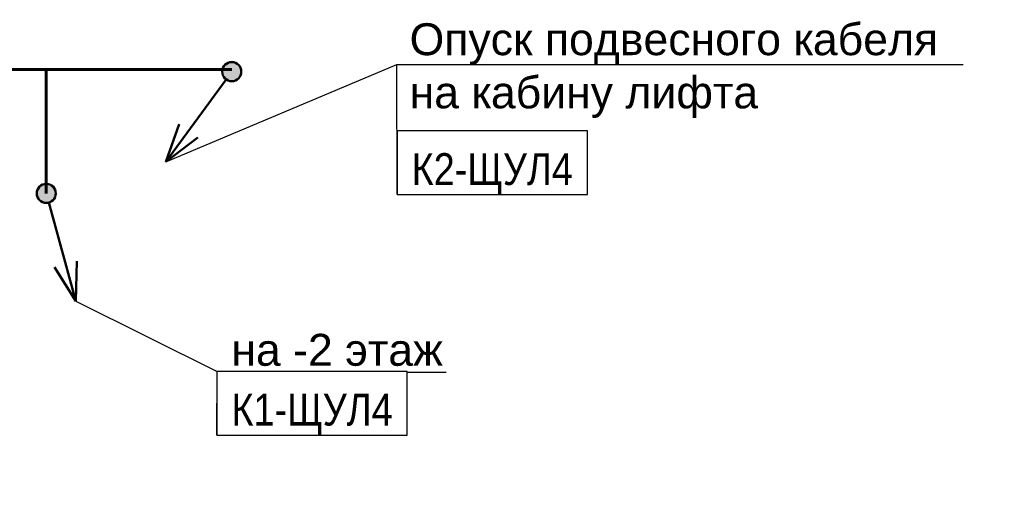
# Model space of a CAD drawing. Header units: millimetres. Extents: x -277772 to 277599, y -59564 to 282085.
# Tile 113 of 190: x -205980 to -198265, y 128696 to 132456. Entities that reach past the tile are written whole.
import ezdxf
from ezdxf import colors
from ezdxf.entities.mleader import LeaderData, LeaderLine
from ezdxf.enums import TextEntityAlignment as Align
from ezdxf.math import Vec2, Vec3

# ---------------------------------------------------------------- set-up
doc = ezdxf.new("R2018")
doc.units = ezdxf.units.MM
doc.set_wipeout_variables(frame=1)
doc.layers.add('КИП_выноска', color=6, linetype='Continuous', lineweight=25)
doc.layers.add('КИП_трасса', color=3, linetype='Continuous', lineweight=60)
doc.styles.add('CP.Text', font='arial.ttf')
doc.styles.add('GOST 2.304', font='arial.ttf', dxfattribs={"width": 0.85})
doc.linetypes.add('в трубе открыто', pattern='A,10,[133,ltypeshp.shx,S=0.75,R=0,X=-5,Y=2.5],-2.5,[130,ltypeshp.shx,S=2.5,R=-45,X=0,Y=0],-2.5', length=15)

# ---------------------------------------------------------------- blocks, each defined once
blk = doc.blocks.new('*U32')
at = {"lineweight": 50}
h = blk.add_hatch(color=256, dxfattribs=at)
h.dxf.hatch_style = 1
edge = h.paths.add_edge_path()
edge.add_arc((0, 0), 0.75, 233.8172, 593.8172)
for p, q in [((-0.443, -0.605), (-5.166, -7.062)), ((-5.166, -7.062), (-4.121, -4.11)), ((-5.166, -7.062), (-2.668, -5.172))]:
    blk.add_line(p, q, dxfattribs=at)
blk.add_circle((0, 0), 0.75, dxfattribs=at)
blk = doc.blocks.new('*U26')
at = {"color": 0, "linetype": 'Continuous', "lineweight": 30, "ltscale": 75, "width": 0.85, "flags": 104}
blk.add_attdef('ПРИМЕЧАНИЕ_1', text='', height=2.5, dxfattribs=at).set_placement((7.474, -4.088), align=Align.BOTTOM_CENTER)
at = {"color": 0, "lineweight": 30, "width": 0.85, "flags": 104}
blk.add_attdef('ПРИМЕЧАНИЕ_2', text='', height=2.5, dxfattribs=at).set_placement((7.474, -15.228), align=Align.BOTTOM_CENTER)
at = {"color": 0, "lineweight": 30, "style": 'GOST 2.304', "width": 0.85}
for tag, p in [('ИМЯ_КАБЕЛЯ_2', (7.474, -15.198)), ('ИМЯ_КАБЕЛЯ_3', (7.474, -20.198)), ('ИМЯ_КАБЕЛЯ_4', (7.474, -25.198)), ('ИМЯ_КАБЕЛЯ_5', (7.474, -30.198)), ('ИМЯ_КАБЕЛЯ_6', (7.474, -35.198)), ('ИМЯ_КАБЕЛЯ_7', (7.474, -40.198)), ('ИМЯ_КАБЕЛЯ_8', (7.474, -45.198)), ('ИМЯ_КАБЕЛЯ_9', (7.474, -50.198))]:
    blk.add_attdef(tag, text='', height=2.5, dxfattribs=at).set_placement(p, align=Align.BOTTOM_CENTER)
at = {"linetype": 'Continuous'}
blk.add_wipeout([(0.014, -5.198), (14.933, -5.198), (14.933, -10.198), (0.014, -10.198)], dxfattribs=at)
at = {"color": 0}
blk.add_line((0.014, -10.198), (0, 0), dxfattribs=at)
at = {"color": 0, "linetype": 'Continuous'}
blk.add_lwpolyline([(0.014, -10.198), (14.933, -10.198), (14.933, -5.198), (0.014, -5.198)], close=True, dxfattribs=at)
at = {"color": 0, "lineweight": 30, "style": 'GOST 2.304', "width": 0.85}
blk.add_attdef('ИМЯ_КАБЕЛЯ_1', text='', height=2.5, dxfattribs=at).set_placement((7.474, -10.198), align=Align.BOTTOM_CENTER)
blk = doc.blocks.new('_None')
blk = doc.blocks.new('*U33')
at = {"lineweight": 50}
h = blk.add_hatch(color=256, dxfattribs=at)
h.dxf.hatch_style = 1
edge = h.paths.add_edge_path()
edge.add_arc((0, 0), 0.75, -74.72241, 285.27759)
for p, q in [((0.198, -0.723), (2.306, -8.441)), ((2.306, -8.441), (2.383, -5.31)), ((2.306, -8.441), (0.647, -5.784))]:
    blk.add_line(p, q, dxfattribs=at)
blk.add_circle((0, 0), 0.75, dxfattribs=at)
blk = doc.blocks.new('*U11')
at = {"color": 0, "linetype": 'Continuous', "lineweight": 30, "ltscale": 75, "width": 0.85, "flags": 104}
blk.add_attdef('ПРИМЕЧАНИЕ_1', text='', height=2.5, dxfattribs=at).set_placement((7.46, 3.611), align=Align.BOTTOM_CENTER)
at = {"color": 0, "lineweight": 30, "width": 0.85, "flags": 104}
blk.add_attdef('ПРИМЕЧАНИЕ_2', text='', height=2.5, dxfattribs=at).set_placement((7.46, -7.53), align=Align.BOTTOM_CENTER)
at = {"color": 0, "lineweight": 30, "style": 'GOST 2.304', "width": 0.85}
for tag, p in [('ИМЯ_КАБЕЛЯ_2', (7.46, -7.5)), ('ИМЯ_КАБЕЛЯ_3', (7.46, -12.5)), ('ИМЯ_КАБЕЛЯ_4', (7.46, -17.5)), ('ИМЯ_КАБЕЛЯ_5', (7.46, -22.5)), ('ИМЯ_КАБЕЛЯ_6', (7.46, -27.5)), ('ИМЯ_КАБЕЛЯ_7', (7.46, -32.5)), ('ИМЯ_КАБЕЛЯ_8', (7.46, -37.5)), ('ИМЯ_КАБЕЛЯ_9', (7.46, -42.5))]:
    blk.add_attdef(tag, text='', height=2.5, dxfattribs=at).set_placement(p, align=Align.BOTTOM_CENTER)
at = {"linetype": 'Continuous'}
blk.add_wipeout([(0, 2.5), (14.919, 2.5), (14.919, -2.5), (0, -2.5)], dxfattribs=at)
at = {"color": 0}
blk.add_line((0, -2.5), (0, 0), dxfattribs=at)
at = {"color": 0, "linetype": 'Continuous'}
blk.add_lwpolyline([(0, -2.5), (14.919, -2.5), (14.919, 2.5), (0, 2.5)], close=True, dxfattribs=at)
at = {"color": 0, "lineweight": 30, "style": 'GOST 2.304', "width": 0.85}
blk.add_attdef('ИМЯ_КАБЕЛЯ_1', text='', height=2.5, dxfattribs=at).set_placement((7.46, -2.5), align=Align.BOTTOM_CENTER)

msp = doc.modelspace()

# ---------------------------------------------------------------- linework, layer by layer
at = {"layer": 'КИП_трасса', "linetype": 'в трубе открыто', "ltscale": 100}
for points in [[(-207385.5, 132066.9), (-204318.6, 132066.9)], [(-205771.8, 131094.3), (-205771.8, 132066.9)]]:
    msp.add_lwpolyline(points, dxfattribs=at)

# ---------------------------------------------------------------- block references
at = {"layer": 'КИП_выноска', "xscale": 100, "yscale": 100, "zscale": 100}
for name, p in [('*U32', (-204318.6, 132048.8)), ('*U33', (-205771.8, 131094.3))]:
    msp.add_blockref(name, p, dxfattribs=at)

# ---------------------------------------------------------------- next in the draw order: leaders
at = {"layer": 'КИП_выноска'}
ml = msp.add_multileader_mtext('Standard', dxfattribs=at)
ml.set_content('Опуск подвесного кабеля\\Pна кабину лифта', color=256, style='CP.Text')
ml.set_leader_properties(color=256, linetype='ByLayer', lineweight=-1)
ml.set_arrow_properties(name='NONE')
ml.build(insert=Vec2(0, 0))
ml.multileader.update_dxf_attribs({"has_dogleg": 0, "text_left_attachment_type": 6, "text_right_attachment_type": 6, "dogleg_length": 0.5, "arrow_head_size": 300})
ctx = ml.context
ctx.base_point, ctx.char_height, ctx.arrow_head_size, ctx.landing_gap_size, ctx.plane_origin = Vec3(-203025, 132104.5), 250, 300, 100, Vec3(-200499.5, 128835.8)
ctx.left_attachment, ctx.right_attachment = 6, 6
notes = []
notes.append((ctx, [(0, (1, 1, 0), (-203025.5, 132104.5), (1, 0), 0.5, [(0, [(-204835.1, 131342.6)], 0, [])])]))
ctx.mtext.insert, ctx.mtext.width, ctx.mtext.flow_direction = Vec3(-202925, 132428), 4659.571, 5
ctx.mtext.has_bg_fill, ctx.mtext.bg_color, ctx.mtext.bg_scale_factor, ctx.mtext.bg_transparency, ctx.mtext.use_window_bg_color = 1, -1073741824, 1.1, 0, 1
ml = msp.add_multileader_mtext('Standard', dxfattribs=at)
ml.set_content('на -2 этаж', color=256, style='CP.Text')
ml.set_leader_properties(color=256, linetype='ByLayer', lineweight=-1)
ml.set_arrow_properties(name='NONE')
ml.build(insert=Vec2(0, 0))
ml.multileader.update_dxf_attribs({"has_dogleg": 0, "text_left_attachment_type": 6, "text_right_attachment_type": 6, "dogleg_length": 0.5, "arrow_head_size": 300})
ctx = ml.context
ctx.base_point, ctx.char_height, ctx.arrow_head_size, ctx.landing_gap_size, ctx.plane_origin = Vec3(-204421.9, 129692.9), 250, 300, 100, Vec3(-200973.3, 125563.3)
ctx.left_attachment, ctx.right_attachment = 6, 6
notes.append((ctx, [(0, (1, 1, 0), (-204422.4, 129692.9), (1, 0), 0.5, [(0, [(-205541.2, 130250.3)], 0, [])])]))
ctx.mtext.insert, ctx.mtext.width, ctx.mtext.flow_direction = Vec3(-204321.9, 129992.9), 2299.325, 5
ctx.mtext.has_bg_fill, ctx.mtext.bg_color, ctx.mtext.bg_scale_factor, ctx.mtext.bg_transparency, ctx.mtext.use_window_bg_color = 1, -1027028792, 1.5, 0, 1
for ctx, leaders in notes:
    for number, flags, end, landing, length, lines in leaders:
        leader = LeaderData()
        leader.index, (leader.has_last_leader_line, leader.has_dogleg_vector, leader.attachment_direction) = number, flags
        leader.last_leader_point, leader.dogleg_vector, leader.dogleg_length = Vec3(end), Vec3(landing), length
        for number, points, colour, breaks in lines:
            line = LeaderLine()
            line.index, line.vertices, line.color, line.breaks = number, Vec3.list(points), colors.encode_raw_color(colour), breaks
            leader.lines.append(line)
        ctx.leaders.append(leader)

# ---------------------------------------------------------------- next in the draw order: block references
ref = msp.add_blockref('*U26', (-203025, 132104.5), dxfattribs=dict(at, xscale=100, yscale=100, zscale=100))
lines = msp.add_mtext('\\W0.8500;', dxfattribs={"layer": '0', "color": 0, "linetype": 'Continuous', "lineweight": 30, "ltscale": 75, "insert": (-202277.7, 131695.7), "char_height": 2.5, "attachment_point": 1})
ref.add_attrib('ПРИМЕЧАНИЕ_1', '', (-202277.7, 131695.7), dxfattribs={"flags": 104}).embed_mtext(lines)
ref.add_attrib('ИМЯ_КАБЕЛЯ_1', 'К2-ЩУЛ4', dxfattribs={"layer": '0', "color": 0, "lineweight": 30, "height": 250, "style": 'GOST 2.304', "width": 0.85}).set_placement((-202277.7, 131084.6), align=Align.BOTTOM_CENTER)
lines = msp.add_mtext('\\W0.8500;', dxfattribs={"layer": '0', "color": 0, "lineweight": 30, "insert": (-202277.7, 130581.6), "char_height": 2.5, "attachment_point": 1})
ref.add_attrib('ПРИМЕЧАНИЕ_2', '', (-202277.7, 130581.6), dxfattribs={"flags": 104}).embed_mtext(lines)
ref = msp.add_blockref('*U11', (-204435.5, 129448.7), dxfattribs=dict(at, xscale=100, yscale=100, zscale=100))
lines = msp.add_mtext('\\W0.8500;', dxfattribs={"layer": '0', "color": 0, "linetype": 'Continuous', "lineweight": 30, "ltscale": 75, "insert": (-203689.5, 129809.7), "char_height": 2.5, "attachment_point": 1})
ref.add_attrib('ПРИМЕЧАНИЕ_1', '', (-203689.5, 129809.7), dxfattribs={"flags": 104}).embed_mtext(lines)
ref.add_attrib('ИМЯ_КАБЕЛЯ_1', 'К1-ЩУЛ4', dxfattribs={"layer": '0', "color": 0, "lineweight": 30, "height": 250, "style": 'GOST 2.304', "width": 0.85}).set_placement((-203689.5, 129198.7), align=Align.BOTTOM_CENTER)
lines = msp.add_mtext('\\W0.8500;', dxfattribs={"layer": '0', "color": 0, "lineweight": 30, "insert": (-203689.5, 128695.7), "char_height": 2.5, "attachment_point": 1})
ref.add_attrib('ПРИМЕЧАНИЕ_2', '', (-203689.5, 128695.7), dxfattribs={"flags": 104}).embed_mtext(lines)

doc.saveas('drawing.dxf')
